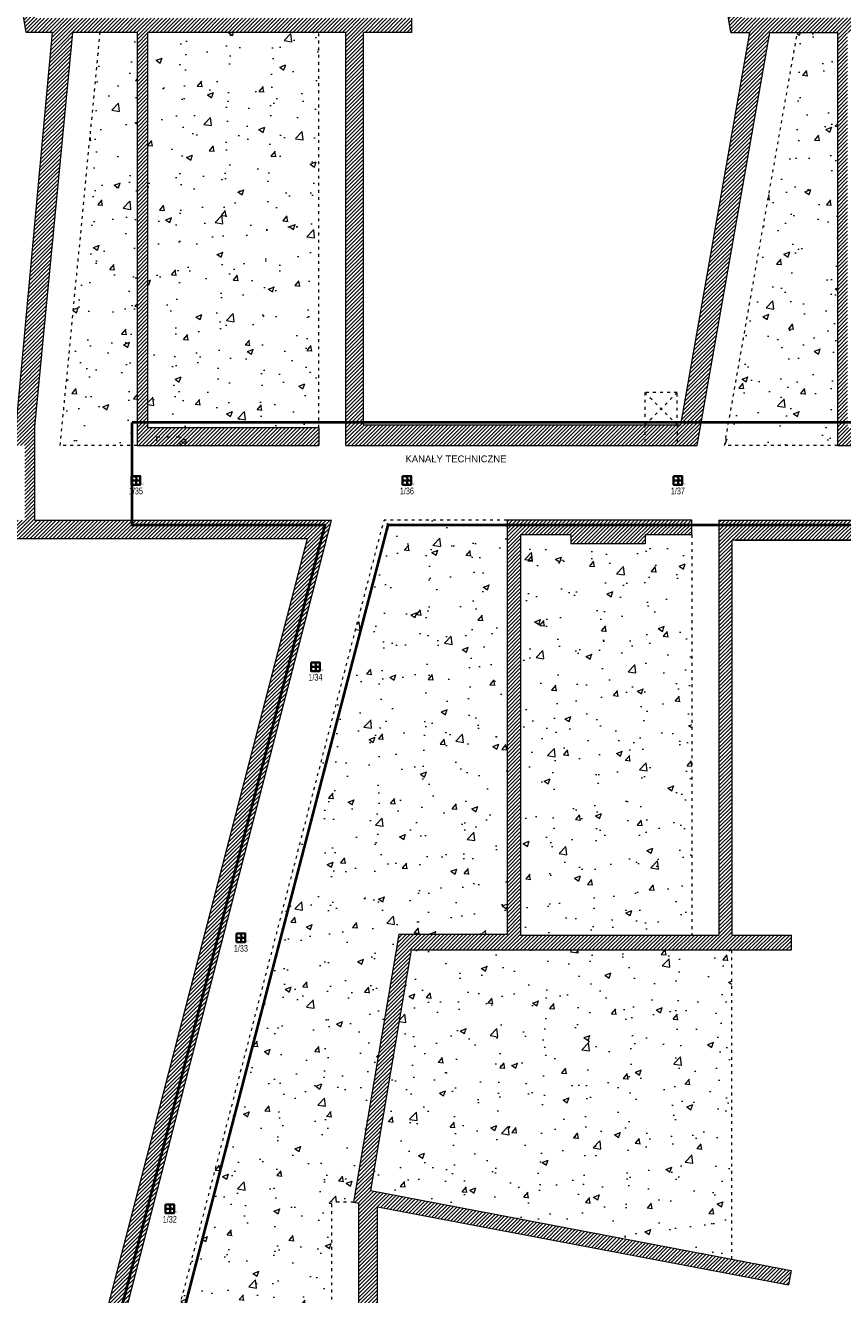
# Model space of a CAD drawing. Header units: millimetres. Extents: x 167773 to 185035, y -114105 to -66770.
# Tile 111 of 114: x 177012 to 179424, y -84892 to -81146. Entities that reach past the tile are written whole.
import ezdxf
from ezdxf.enums import TextEntityAlignment as Align

# ---------------------------------------------------------------- set-up
doc = ezdxf.new("R2010")
doc.units = ezdxf.units.MM
for name, pattern in [('ACAD_ISO03W100', [30, 12, -18]), ('DASHED', [0.75, 0.5, -0.25]), ('HIDDEN', [9.525, 6.35, -3.175])]:
    doc.linetypes.add(name, pattern=pattern)
for name, color, linetype, lineweight in [('!_ppoz', 24, 'Continuous', 9), ('a-op_text', 7, 'Continuous', 9), ('b-przerywana1', 9, 'ACAD_ISO03W100', 9), ('b-ściany', 2, 'Continuous', 9), ('EL_Linia SSP', 240, 'Continuous', 35), ('h-hatch', 8, 'Continuous', 9)]:
    doc.layers.add(name, color=color, linetype=linetype, lineweight=lineweight)
doc.layers.add('!zakres', color=7, linetype='ACAD_ISO03W100', lineweight=60, true_color=0x8a14ff)
doc.layers.add('x-revclouds', color=190, linetype='HIDDEN', lineweight=9, plot=False)
doc.styles.add('Arial', font='arial.ttf')
doc.styles.add('PPAB_100', font='arial.ttf', dxfattribs={"height": 18})
pattern_1 = [(50, (15000, 0), (182.18467, -15.93909), [19.05, -209.55]), (355, (15000, 0), (-35.24283, 191.05664), [15.24, -167.64]), (100.451, (15015.18, -1.33), (146.9425, 175.11669), [16.19, -178.09]), (46.1842, (15000, 50.8), (271.07904, -42.04233), [28.575, -314.325]), (96.6356, (15022.6, 47.3), (237.40423, 247.42556), [24.285, -267.135]), (351.184, (15000, 50.8), (237.4046, 247.4251), [22.86, -251.46]), (21, (15025.4, 38.1), (151.61488, -102.26552), [19.05, -209.55]), (326, (15025.4, 38.1), (61.80203, 184.18797), [15.24, -167.64]), (71.4514, (15038.03, 29.58), (213.41649, 81.92286), [16.19, -178.09]), (37.5, (15000, 0), (3.088603, 84.55504), [0, -165.608, 0, -170.18, 0, -168.275]), (7.5, (15000, 0), (66.819663, 100.180575), [0, -97.028, 0, -161.798, 0, -64.135]), (327.5, (14943.36, 0), (135.590595, -5.728744), [0, -63.5, 0, -198.12, 0, -262.89]), (317.5, (14917.96, 0), (148.12918, 25.42649), [0, -82.55, 0, -131.572, 0, -186.69])]

# ---------------------------------------------------------------- blocks, each defined once
blk = doc.blocks.new('A$C5690186C')
at = {"layer": 'EL_Linia SSP', "lineweight": 5}
h = blk.add_hatch(color=256, dxfattribs=at)
h.set_gradient(color1=(255, 0, 0), color2=(224, 0, 0), one_color=1, name='INVSPHERICAL')
h.paths.add_polyline_path([(-9.8, 0), (-9.8, 12.8), (-12.8, 12.8), (-12.8, 0)])
h.paths.add_polyline_path([(-9.8, -12.8), (-9.8, 0), (-12.8, 0), (-12.8, -12.8)])
at = {"layer": 'EL_Linia SSP'}
blk.add_hatch(color=256, dxfattribs=at).paths.add_polyline_path([(2, -9.8, 1), (0.1, -9.8, 1)])
for p, q in [((-12.8, 0), (12.8, 0)), ((1.1, -2.1), (1.1, -9.8))]:
    blk.add_line(p, q, dxfattribs=at)
at = {"layer": 'EL_Linia SSP', "color": 1, "linetype": 'Continuous'}
for p, q in [((-0.1, 8.5), (0.1, 9.4)), ((0.1, 7.7), (-0.1, 8.5)), ((0.1, 9.4), (0.7, 10.4)), ((0.6, 7), (0.1, 7.7)), ((1.4, 2.3), (0.4, 1.2)), ((0.7, 6.7), (0.6, 7)), ((0.7, 10.4), (1.8, 11.5)), ((1.1, 6.3), (0.7, 6.7)), ((1.1, 6.3), (1.4, 6)), ((1.4, 6), (1.6, 5.7)), ((2, 3.3), (1.4, 2.3)), ((1.6, 5.7), (2, 5)), ((2, 5), (2.2, 4.2)), ((2.2, 4.2), (2, 3.3))]:
    blk.add_line(p, q, dxfattribs=at)
at = {"layer": 'EL_Linia SSP'}
blk.add_lwpolyline([(-12.8, 12.8), (12.8, 12.8), (12.8, -12.8), (-12.8, -12.8)], close=True, dxfattribs=at)
blk.add_circle((1.1, -9.8), 0.938, dxfattribs=at)
at = {"layer": 'EL_Linia SSP', "color": 1}
blk.add_text('R,C', height=4, dxfattribs=at).set_placement((13.9, -11.8))

msp = doc.modelspace()

# ---------------------------------------------------------------- hatches: boundary and pattern name
at = {"layer": 'h-hatch'}
h = msp.add_hatch(dxfattribs=at)
h.set_pattern_fill('ANSI31', color=256, scale=2.5, style=0)
h.paths.add_polyline_path([(181080.7, -82332.9), (180067.7, -82332.9), (180067.7, -81166.9), (180240.9, -81166.9), (180240.9, -81123.9), (179127.5, -81123.9), (179013.3, -80404.9), (180240.2, -80182.2), (180232.5, -80139.5), (178967.1, -80369.2), (179093.8, -81166.9), (179150.6, -81166.9), (178946.5, -82324.9), (178009.7, -82324.9), (178009.7, -81166.9), (178152.8, -81166.9), (178152.8, -81124.9), (177043.7, -81124.9), (176929.3, -80404.9), (178152.8, -80182.8), (178145.1, -80140.1), (176887.1, -80368.4), (177013.9, -81166.9), (177091.6, -81166.9), (176984.6, -82330.9), (176863.7, -82330.9), (176863.7, -82385.9), (177009.7, -82385.9), (177009.7, -82605.9), (176863.7, -82605.9), (176863.7, -82660.9), (177844.5, -82660.9), (176938.6, -86145.9), (175326.4, -86145.9), (175326.4, -86199.8), (176979.6, -86207.1), (177915.6, -82605.9), (177039.7, -82605.9), (177039.7, -82330.9), (177152.2, -81166.9), (177341.7, -81166.9), (177341.7, -82385.9), (177877.7, -82385.9), (177877.7, -82332.9), (177372.7, -82332.9), (177372.7, -81166.9), (177957.7, -81166.9), (177957.7, -82385.9), (178994.6, -82385.9), (179209.5, -81166.9), (179409.7, -81166.9), (179409.7, -82385.9), (179945.7, -82385.9), (179945.7, -82332.9), (179438.7, -82332.9), (179438.7, -81166.9), (180025.7, -81166.9), (180025.7, -82385.9), (181039.7, -82385.9), (181039.7, -83832.9), (180452.7, -83832.9), (180452.7, -82605.9), (180423.7, -82605.9), (180423.7, -83832.9), (180253.1, -83832.9), (180097.3, -82605.9), (180044.5, -82605.9), (180044.5, -82666.9), (180192.6, -83832.9), (180128.8, -83832.9), (179993.7, -84621.5), (181261.9, -84863.6), (181270, -84821.1), (180044.2, -84587.1), (180165.7, -83877.9), (181270.7, -83877.9), (181270.7, -83832.9), (181080.7, -83832.9)])
at = {"layer": 'h-hatch', "ltscale": 0.5}
h = msp.add_hatch(dxfattribs=at)
h.set_pattern_fill('AR-CONC', color=256, style=0)
h.set_pattern_definition(pattern_1)
h.paths.add_polyline_path([(177341.7, -81166.9), (177232.5, -81166.9), (177114.7, -82385.9), (177341.7, -82385.9)])
h = msp.add_hatch(dxfattribs=at)
h.set_pattern_fill('AR-CONC', color=256, style=0)
h.set_pattern_definition(pattern_1)
h.paths.add_polyline_path([(177877.7, -81166.9), (177372.7, -81166.9), (177372.7, -82332.9), (177877.7, -82332.9)])
h = msp.add_hatch(dxfattribs=at)
h.set_pattern_fill('AR-CONC', color=256, style=0)
h.set_pattern_definition(pattern_1)
h.paths.add_polyline_path([(179409.7, -81166.9), (179290.7, -81166.9), (179075.8, -82385.9), (179409.7, -82385.9)])
h = msp.add_hatch(dxfattribs=at)
h.set_pattern_fill('AR-CONC', color=256, style=0)
h.set_pattern_definition(pattern_1)
h.paths.add_polyline_path([(178433.7, -82605.9), (178070.6, -82605.9), (177150.5, -86145.9), (177916.4, -86145.9), (177916.4, -84619.6), (177980.6, -84619.6), (178113.7, -83829.9), (178433.7, -83829.9)])
at = {"layer": 'h-hatch'}
h = msp.add_hatch(dxfattribs=at)
h.set_pattern_fill('ANSI31', color=256, scale=2.5, style=0)
h.paths.add_polyline_path([(178978.7, -82605.9), (178433.7, -82605.9), (178433.7, -83829.9), (178113.7, -83829.9), (177980.6, -84619.6), (177996.4, -84622.6), (177996.4, -86190.9), (179211.4, -86190.9), (179211.4, -86145.9), (178051.4, -86145.9), (178051.4, -84633.1), (179264.5, -84863.7), (179272.7, -84821), (178031, -84584.9), (178150.7, -83874.9), (179273.3, -83874.9), (179273.3, -83830.9), (179097.7, -83830.9), (179097.7, -82665.9), (180044.5, -82665.9), (180044.5, -82605.9), (179058.7, -82605.9), (179058.7, -83830.9), (178473.7, -83830.9), (178473.7, -82649.9), (178621.7, -82649.9), (178621.7, -82675.9), (178841.7, -82675.9), (178841.7, -82649.9), (178978.7, -82649.9)])
at = {"layer": 'h-hatch', "ltscale": 0.5}
h = msp.add_hatch(dxfattribs=at)
h.set_pattern_fill('AR-CONC', color=256, style=0)
h.set_pattern_definition(pattern_1)
h.paths.add_polyline_path([(178978.7, -82649.9), (178841.7, -82649.9), (178841.7, -82675.9), (178621.7, -82675.9), (178621.7, -82649.9), (178473.7, -82649.9), (178473.7, -83830.9), (178978.7, -83830.9)])
h = msp.add_hatch(dxfattribs=at)
h.set_pattern_fill('AR-CONC', color=256, style=0)
h.set_pattern_definition(pattern_1)
h.paths.add_polyline_path([(179096.7, -83874.9), (178150.7, -83874.9), (178031, -84584.9), (179096.7, -84787.5)])

# ---------------------------------------------------------------- linework, layer by layer
at = {"layer": '!_ppoz', "linetype": 'ACAD_ISO03W100'}
msp.add_lwpolyline([(177398.7, -82385.9), (177468.7, -82385.9), (177468.7, -82360.9), (177398.7, -82360.9)], close=True, dxfattribs=at)
at = {"layer": '!_ppoz'}
msp.add_circle((177479.9, -82373.7), 6, dxfattribs=at)
at = {"layer": '!zakres', "linetype": 'DASHED', "ltscale": 60, "const_width": 8, "flags": 128}
for points in [[(177165.9, -86145.9), (179254.4, -86145.9), (179254.4, -87087.9), (175743.4, -87087.9), (175743.4, -87085.9), (170976.4, -87085.9), (170976.4, -86757.9), (171105.4, -86757.9), (171105.4, -86186.9), (170976.4, -86186.9), (170976.4, -86145.9), (176980, -86145.9), (177896.2, -82620.9), (177326.7, -82620.9), (177326.7, -82317.9)], [(177326.7, -82317.9), (180052.7, -82317.9), (180052.7, -82620.9), (178082.2, -82620.9), (177165.9, -86145.9)]]:
    msp.add_lwpolyline(points, dxfattribs=at)
at = {"layer": 'b-przerywana1', "ltscale": 0.7}
for p, q in [((177114.7, -82385.9), (177232.5, -81166.9)), ((177877.7, -82332.9), (177877.7, -81166.9)), ((179075.8, -82385.9), (179290.7, -81166.9)), ((178840.7, -82229.9), (178935.7, -82324.9)), ((178840.7, -82324.9), (178935.7, -82229.9)), ((178840.7, -82324.9), (178840.7, -82385.9)), ((178935.7, -82324.9), (178935.7, -82385.9)), ((177341.7, -82385.9), (177114.7, -82385.9)), ((179409.7, -82385.9), (179075.8, -82385.9)), ((177150.5, -86145.9), (178070.6, -82605.9)), ((178433.7, -82605.9), (178070.6, -82605.9)), ((178978.7, -82649.9), (178978.7, -83830.9)), ((179096.7, -84787.5), (179096.7, -83874.9)), ((177916.4, -86145.9), (177916.4, -84619.6)), ((177980.6, -84619.6), (177916.4, -84619.6))]:
    msp.add_line(p, q, dxfattribs=at)
msp.add_lwpolyline([(178840.7, -82324.9), (178935.7, -82324.9), (178935.7, -82229.9), (178840.7, -82229.9)], close=True, dxfattribs=at)
at = {"layer": 'b-ściany'}
for p, q in [((177013.9, -81166.9), (176887.1, -80368.4)), ((179093.8, -81166.9), (178967.1, -80369.2)), ((178152.8, -81166.9), (178152.8, -81124.9)), ((176984.6, -82330.9), (177091.6, -81166.9)), ((177091.6, -81166.9), (177013.9, -81166.9)), ((177039.7, -82330.9), (177152.2, -81166.9)), ((177341.7, -81166.9), (177152.2, -81166.9)), ((177341.7, -81166.9), (177341.7, -82385.9)), ((177372.7, -81166.9), (177372.7, -82332.9)), ((177957.7, -81166.9), (177372.7, -81166.9)), ((177957.7, -82385.9), (177957.7, -81166.9)), ((178152.8, -81166.9), (178009.7, -81166.9)), ((178009.7, -82324.9), (178009.7, -81166.9)), ((178946.5, -82324.9), (179150.6, -81166.9)), ((178994.6, -82385.9), (179209.5, -81166.9)), ((179093.8, -81166.9), (179150.6, -81166.9)), ((179209.5, -81166.9), (179409.7, -81166.9)), ((179409.7, -82385.9), (179409.7, -81166.9)), ((177039.7, -82605.9), (177039.7, -82330.9)), ((177372.7, -82332.9), (177877.7, -82332.9)), ((177877.7, -82332.9), (177877.7, -82385.9)), ((178009.7, -82324.9), (178946.5, -82324.9)), ((177341.7, -82385.9), (177877.7, -82385.9)), ((177957.7, -82385.9), (178994.6, -82385.9)), ((179409.7, -82385.9), (179945.7, -82385.9)), ((176979.6, -86207.1), (177915.6, -82605.9)), ((177039.7, -82605.9), (177915.6, -82605.9)), ((178433.7, -82605.9), (178433.7, -83829.9)), ((178978.7, -82605.9), (178433.7, -82605.9)), ((178978.7, -82649.9), (178978.7, -82605.9)), ((179058.7, -82605.9), (179058.7, -83830.9)), ((179058.7, -82605.9), (180097.3, -82605.9)), ((176863.7, -82660.9), (177844.5, -82660.9)), ((176938.6, -86145.9), (177844.5, -82660.9)), ((178473.7, -82649.9), (178473.7, -83830.9)), ((178621.7, -82649.9), (178473.7, -82649.9)), ((178621.7, -82649.9), (178621.7, -82675.9)), ((178841.7, -82675.9), (178621.7, -82675.9)), ((178978.7, -82649.9), (178841.7, -82649.9)), ((178841.7, -82649.9), (178841.7, -82675.9)), ((179097.7, -83830.9), (179097.7, -82665.9)), ((180044.4, -82665.9), (179097.7, -82665.9)), ((179107.7, -82665.9), (180044.4, -82665.9)), ((178113.7, -83829.9), (177980.6, -84619.6)), ((178433.7, -83829.9), (178113.7, -83829.9)), ((178473.7, -83830.9), (179058.7, -83830.9)), ((179097.7, -83830.9), (179273.3, -83830.9)), ((179273.3, -83874.9), (179273.3, -83830.9)), ((178150.7, -83874.9), (178031, -84584.9)), ((178150.7, -83874.9), (179273.3, -83874.9)), ((178031, -84584.9), (179272.7, -84821)), ((177980.6, -84619.6), (177996.4, -84622.6)), ((177996.4, -86190.9), (177996.4, -84622.6)), ((178051.4, -86145.9), (178051.4, -84633.1)), ((178051.4, -84633.1), (179264.5, -84863.7)), ((179272.7, -84821), (179264.5, -84863.7))]:
    msp.add_line(p, q, dxfattribs=at)
at = {"layer": 'x-revclouds'}
msp.add_line((178145.7, -84611.4), (178145.7, -84611.4), dxfattribs=at)

# ---------------------------------------------------------------- block references
at = {"layer": 'EL_Linia SSP'}
for p in [(177337.9, -82488.9), (178137.9, -82488.9), (178937.9, -82488.9), (177867.9, -83038.9), (177647.9, -83838.9), (177437.9, -84638.9)]:
    msp.add_blockref('A$C5690186C', p, dxfattribs=at)

# ---------------------------------------------------------------- texts
at = {"layer": 'a-op_text', "ltscale": 0.5, "insert": (178282.9, -82425.6), "char_height": 20, "width": 463.317, "attachment_point": 5, "style": 'PPAB_100'}
msp.add_mtext('{\\fArial|b0|i0|c238|p34;KANAŁY TECHNICZNE}', dxfattribs=at)
at = {"layer": 'EL_Linia SSP', "style": 'Arial', "width": 0.7}
for s, p in [('1/35', (177337.9, -82530.1)), ('1/36', (178137.9, -82530.1)), ('1/37', (178937.9, -82530.1)), ('1/34', (177867.9, -83080.1)), ('1/33', (177647.9, -83880.1)), ('1/32', (177437.9, -84680.1))]:
    msp.add_text(s, height=20, dxfattribs=at).set_placement(p, align=Align.CENTER)

doc.saveas('drawing.dxf')
